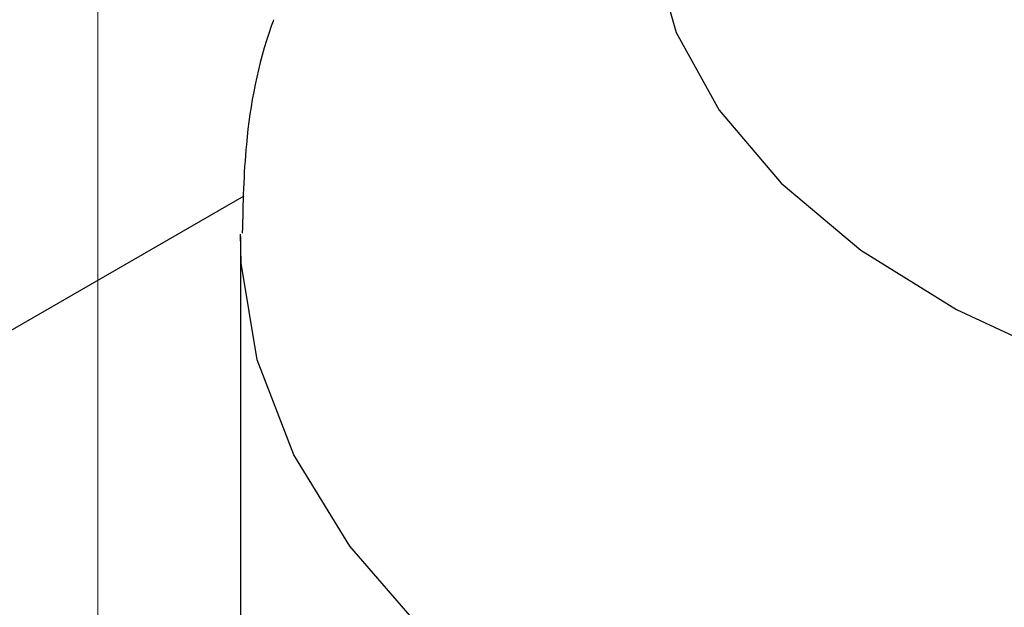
# Paper-space layout 'Sheet2' of a CAD drawing. Header units: millimetres. Extents: x 3 to 471, y 5 to 248.
# Tile 50 of 80: x 79.241 to 80.177, y 151.603 to 152.162. Entities that reach past the tile are written whole.
import ezdxf

# ---------------------------------------------------------------- set-up
doc = ezdxf.new("R2010")
doc.units = ezdxf.units.MM
doc.linetypes.add('PHANTOM', pattern=[12.7, 6.35, -1.27, 1.27, -1.27, 1.27, -1.27])

psp = doc.layouts.new('Sheet2')

# ---------------------------------------------------------------- linework, layer by layer
at = {"color": 7, "linetype": 'PHANTOM', "lineweight": 18}
psp.add_line((79.31511, 168.31808), (79.31511, 141.20501), dxfattribs=at)
at = {"color": 7, "linetype": 'Continuous', "lineweight": 25}
for p, q in [((79.06147, 151.76794), (79.45408, 151.99459)), ((79.45077, 151.95592), (79.45077, 150.76218))]:
    psp.add_line(p, q, dxfattribs=at)
at = {"color": 7, "linetype": 'Continuous', "lineweight": 25, "flags": 128}
psp.add_lwpolyline([(79.84112, 152.30331), (79.84335, 152.22601), (79.86507, 152.14973), (79.90581, 152.07608), (79.9647, 152.00665), (80.04049, 151.94292), (80.13156, 151.88623), (80.23595, 151.83782), (80.35146, 151.7987), (80.4756, 151.76971), (80.60574, 151.75147), (80.73909, 151.74438)], dxfattribs=at)
at = {"color": 8, "linetype": 'Continuous', "lineweight": 25, "flags": 128}
psp.add_lwpolyline([(80.83138, 151.20349), (80.67136, 151.20384), (80.51261, 151.21549), (80.35753, 151.23826), (80.20844, 151.27182), (80.06758, 151.31565), (79.93706, 151.3691), (79.81886, 151.43137), (79.71474, 151.50152), (79.62627, 151.5785), (79.55477, 151.66114), (79.50133, 151.74822), (79.46674, 151.83841), (79.45152, 151.93037), (79.45077, 151.95787)], dxfattribs=at)
at = {"color": 7, "linetype": 'Continuous', "lineweight": 25}
psp.add_open_spline([(79.48223, 152.16206), (79.48147, 152.15997), (79.4676, 152.12195), (79.45449, 152.0536), (79.45306, 151.98713), (79.45246, 151.95895)], degree=3, knots=[0, 0, 0, 0, 0.032294, 0.589659, 1, 1, 1, 1], dxfattribs=at)

doc.saveas('drawing.dxf')
